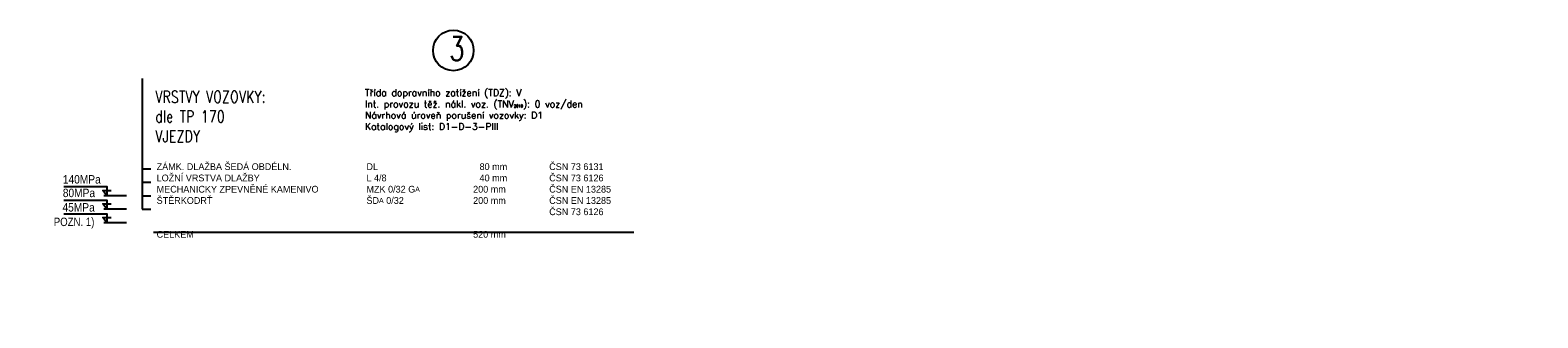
# Model space of a CAD drawing. Extents: x -824597 to -633530, y -1130799 to -1119490.
# Tile 8 of 10: x -722635 to -700358, y -1125487 to -1121233. Entities that reach past the tile are written whole.
import ezdxf
from ezdxf import colors
from ezdxf.entities.mleader import LeaderData, LeaderLine
from ezdxf.enums import TextEntityAlignment as Align
from ezdxf.math import Vec2, Vec3

# ---------------------------------------------------------------- set-up
doc = ezdxf.new("R2010")
doc.units = 0
doc.header["$LTSCALE"] = 250
doc.header["$MEASUREMENT"] = 0
doc.layers.get('0').update_dxf_attribs({"linetype": 'CONTINUOUS'})
doc.layers.add('_PIS_Popis', color=130, linetype='CONTINUOUS')
doc.styles.add('ROMANS', font='wromans.shx', dxfattribs={"height": 100})
doc.styles.add('WROMANS', font='wromans.shx', dxfattribs={"height": 100})

# ---------------------------------------------------------------- blocks, each defined once
blk = doc.blocks.new('_Dot')
at = {"color": 0, "linetype": 'ByBlock', "lineweight": -2}
blk.add_line((-0.5, 0), (-1, 0), dxfattribs=at)
at = {"color": 0, "linetype": 'ByBlock', "const_width": 0.5}
blk.add_lwpolyline([(-0.25, 0, 1), (0.25, 0, 1)], format="xyb", close=True, dxfattribs=at)

msp = doc.modelspace()

# ---------------------------------------------------------------- linework, layer by layer
at = {"layer": '_PIS_Popis'}
msp.add_circle((-716381.8, -1121532.6), 300, dxfattribs=at)

# ---------------------------------------------------------------- texts
at = {"layer": '_PIS_Popis', "attachment_point": 1, "style": 'WROMANS'}
for s, insert, char_height, width in [('{\\Fromans|c238;\\W0.75;\\T1.05;\\C80;3}', (-716441.3, -1121331.5), 350, 198.662), ('{\\Fromans|c238;\\W0.75;\\T1.05;\\C80;VRSTVY VOZOVKY:\\Pdle TP 170\\PVJEZDY}', (-720783.9, -1122131.1), 175, 1924.304), ('{\\Fromans|c238;Třída dopravního zatížení (TDZ): V\\PInt. provozu těž. nákl. voz. (TNV\\H0.4x;2010\\H2.5x;): 0 voz/den\\PNávrhová úroveň porušení vozovky: D1\\PKatalogový list: D1-D-3-PIII}', (-717688, -1122107.6), 100, 4026.27)]:
    msp.add_mtext(s, dxfattribs=dict(at, insert=insert, char_height=char_height, width=width))

# ---------------------------------------------------------------- leaders
at = {"layer": '_PIS_Popis'}
ml = msp.add_multileader_mtext('Standard', dxfattribs=at)
ml.set_content('{\\Fromans|c238;\\W0.85;SILNIČNÍ OBRUBNÍK 1000x150x250 DO BET. C16/20 XF1 tl. 100 mm}', color=256, style='ROMANS')
ml.set_leader_properties(color=256, linetype='ByLayer', lineweight=-1)
ml.set_arrow_properties(name='DOT')
ml.build(insert=Vec2(0, 0))
ml.multileader.update_dxf_attribs({"text_left_attachment_type": 5, "text_right_attachment_type": 5, "text_bottom_attachment_type": 10, "dogleg_length": 0.1, "arrow_head_size": 50, "scale": 50})
ctx = ml.context
ctx.base_point, ctx.scale, ctx.char_height, ctx.arrow_head_size, ctx.landing_gap_size, ctx.plane_origin = Vec3(-727914.2, -1125486.7), 50, 112.5, 50, 0, Vec3(-734090.4, -1125593.6)
ctx.left_attachment, ctx.right_attachment = 5, 5
notes = []
notes.append((ctx, [(0, (1, 1, 0), (-728000.2, -1125486.7), (1, 0), 85.9, [(0, [(-728114.3, -1124208.7)], 0, [])])]))
ctx.mtext.insert, ctx.mtext.width, ctx.mtext.flow_direction = Vec3(-727914.2, -1124908.1), 1886.566, 5
ctx.mtext.has_bg_fill, ctx.mtext.bg_color, ctx.mtext.bg_scale_factor, ctx.mtext.bg_transparency, ctx.mtext.use_window_bg_color = 1, -1027028792, 1.5, 0, 1
for ctx, leaders in notes:
    for number, flags, end, landing, length, lines in leaders:
        leader = LeaderData()
        leader.index, (leader.has_last_leader_line, leader.has_dogleg_vector, leader.attachment_direction) = number, flags
        leader.last_leader_point, leader.dogleg_vector, leader.dogleg_length = Vec3(end), Vec3(landing), length
        for number, points, colour, breaks in lines:
            line = LeaderLine()
            line.index, line.vertices, line.color, line.breaks = number, Vec3.list(points), colors.encode_raw_color(colour), breaks
            leader.lines.append(line)
        ctx.leaders.append(leader)

# ---------------------------------------------------------------- next in the draw order: leaders
ml = msp.add_multileader_mtext('Standard', dxfattribs=at)
ml.set_content('{\\Fromans|c238;\\W0.85;VYSPRÁVKA KOMUNIKACE}', color=256, style='ROMANS')
ml.set_leader_properties(color=256, linetype='ByLayer', lineweight=-1)
ml.set_arrow_properties(name='DOT')
ml.build(insert=Vec2(0, 0))
ml.multileader.update_dxf_attribs({"text_left_attachment_type": 5, "text_right_attachment_type": 5, "text_bottom_attachment_type": 10, "dogleg_length": 0.1, "arrow_head_size": 50, "scale": 50})
ctx = ml.context
ctx.base_point, ctx.scale, ctx.char_height, ctx.arrow_head_size, ctx.landing_gap_size, ctx.plane_origin = Vec3(-727072, -1123609), 50, 112.5, 50, 0, Vec3(-732981.2, -1123486.9)
ctx.left_attachment, ctx.right_attachment = 5, 5
notes = []
notes.append((ctx, [(0, (1, 1, 0), (-727158, -1123609), (1, 0), 85.9, [(0, [(-727572.8, -1124158.2)], 0, [])])]))
ctx.mtext.insert, ctx.mtext.width, ctx.mtext.flow_direction = Vec3(-727072, -1123265.1), 895.949, 5
ctx.mtext.has_bg_fill, ctx.mtext.bg_color, ctx.mtext.bg_scale_factor, ctx.mtext.bg_transparency, ctx.mtext.use_window_bg_color = 1, -1027028792, 1.5, 0, 1
for ctx, leaders in notes:
    for number, flags, end, landing, length, lines in leaders:
        leader = LeaderData()
        leader.index, (leader.has_last_leader_line, leader.has_dogleg_vector, leader.attachment_direction) = number, flags
        leader.last_leader_point, leader.dogleg_vector, leader.dogleg_length = Vec3(end), Vec3(landing), length
        for number, points, colour, breaks in lines:
            line = LeaderLine()
            line.index, line.vertices, line.color, line.breaks = number, Vec3.list(points), colors.encode_raw_color(colour), breaks
            leader.lines.append(line)
        ctx.leaders.append(leader)

# ---------------------------------------------------------------- next in the draw order: linework, layer by layer
for p, q in [((-720980.1, -1121945.5), (-720980.1, -1123881.2)), ((-720980.1, -1123281.2), (-720852.2, -1123281.2)), ((-720980.1, -1123481.2), (-720852.2, -1123481.2)), ((-721209.2, -1123681.2), (-721545.5, -1123681.2)), ((-720980.1, -1123681.2), (-720852.2, -1123681.2)), ((-721209.2, -1123881.2), (-721545.5, -1123881.2)), ((-720980.1, -1123881.2), (-720852.2, -1123881.2)), ((-721209.2, -1124083.8), (-721545.5, -1124083.8)), ((-720813.9, -1124220.3), (-713717.3, -1124220.3))]:
    msp.add_line(p, q, dxfattribs=at)
for points in [[(-722135.1, -1123546.6), (-721499.3, -1123546.6), (-721499.3, -1123681.2), (-721562.4, -1123602.4), (-721436.2, -1123602.4)], [(-722135.1, -1123746.6), (-721499.3, -1123746.6), (-721499.3, -1123881.2), (-721562.4, -1123802.4), (-721436.2, -1123802.4)], [(-722135.1, -1123949.2), (-721499.3, -1123949.2), (-721499.3, -1124083.8), (-721562.4, -1124005), (-721436.2, -1124005)]]:
    msp.add_lwpolyline(points, dxfattribs=at)

# ---------------------------------------------------------------- next in the draw order: texts
at = {"layer": '_PIS_Popis', "style": 'ROMANS', "width": 0.9}
for s, p in [('140MPa', (-722151.8, -1123501.4)), ('80MPa', (-722151.8, -1123701.4)), ('45MPa', (-722156.7, -1123915.1))]:
    msp.add_text(s, height=125, dxfattribs=at).set_placement(p)
at = {"layer": '_PIS_Popis', "color": 2, "style": 'ROMANS', "width": 0.85}
msp.add_text('POZN. 1)', height=125, dxfattribs=at).set_placement((-721985.5, -1124082.3), align=Align.MIDDLE)
at = {"layer": '_PIS_Popis', "insert": (-720765.8, -1123201.2), "char_height": 100, "width": 8015.269, "attachment_point": 1, "style": 'WROMANS'}
msp.add_mtext('\\A1;\\pt3100,4771.4,5800;ZÁMK. DLAŽBA ŠEDÁ OBDÉLN.^IDL^I80 mm^IČSN 73 6131\\PLOŽNÍ VRSTVA DLAŽBY^IL 4/8^I40 mm^IČSN 73 6126\\P\\pt3100,4676.2,5800;MECHANICKY ZPEVNĚNÉ KAMENIVO^IMZK 0/32 G{\\H0.75x;A}^I200 mm^IČSN EN 13285\\P\\pt3100,4676.2,5800;ŠTĚRKODRŤ^IŠD{\\H0.75x;A\\H1.3333x; 0/32^I200 mm^IČSN EN 13285}\\P\\pt3100,5300,5800;^I^I^IČSN 73 6126\\P\\P\\pt3100,4676.2,5800,6800,7200;CELKEM^I^I520 mm^I^I^I', dxfattribs=at)

doc.saveas('drawing.dxf')
